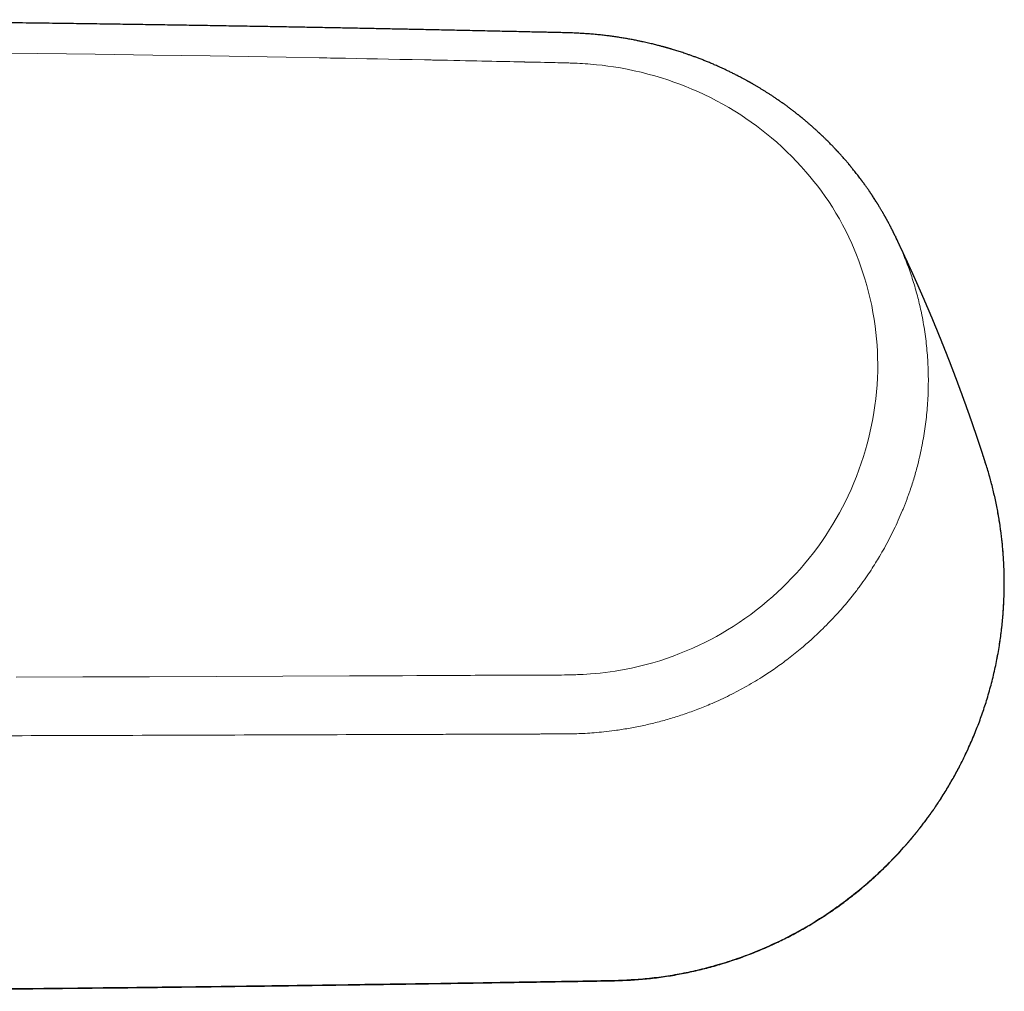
# Model space of a CAD drawing. Header units: millimetres. Extents: x 8 to 727, y 12 to 427.
# Tile 74 of 91: x 422 to 477, y 351 to 405. Entities that reach past the tile are written whole.
import ezdxf

# ---------------------------------------------------------------- set-up
doc = ezdxf.new("R2010")
doc.units = ezdxf.units.MM

msp = doc.modelspace()

# ---------------------------------------------------------------- linework, layer by layer
at = {"color": 252, "linetype": 'Continuous', "lineweight": 0, "flags": 128}
msp.add_lwpolyline([(419.971, 403.127), (423.084, 403.089), (426.277, 403.046), (429.466, 403.001), (432.652, 402.951), (434.753, 402.917), (436.852, 402.881), (438.698, 402.849), (438.905, 402.845), (439.112, 402.841), (439.32, 402.837), (439.527, 402.834), (439.734, 402.83), (439.941, 402.826), (440.148, 402.822), (440.735, 402.811), (441.33, 402.8), (441.932, 402.789), (442.541, 402.777), (443.158, 402.765), (443.844, 402.751), (444.539, 402.737), (444.627, 402.736), (444.715, 402.734), (444.804, 402.732), (444.892, 402.73), (444.981, 402.728), (445.081, 402.726), (445.196, 402.724), (445.507, 402.718), (445.811, 402.711), (446.153, 402.704), (446.487, 402.697), (446.81, 402.69), (447.124, 402.684), (447.428, 402.677), (447.717, 402.671), (447.997, 402.665), (448.267, 402.659), (448.528, 402.653), (448.78, 402.648), (449.023, 402.642), (449.256, 402.637), (449.48, 402.632), (449.669, 402.628), (449.851, 402.624), (450.005, 402.621), (450.025, 402.62), (450.045, 402.62), (450.064, 402.619), (450.084, 402.619), (450.103, 402.618), (450.123, 402.618), (450.544, 402.609), (450.971, 402.6), (451.182, 402.595), (451.203, 402.595), (451.224, 402.594), (451.245, 402.594), (451.266, 402.594), (451.287, 402.593), (451.308, 402.593), (451.329, 402.592), (451.357, 402.592), (451.503, 402.589), (451.644, 402.586), (451.778, 402.583), (451.923, 402.579), (452.061, 402.576), (452.19, 402.573), (452.312, 402.569), (452.426, 402.566), (452.532, 402.563), (452.61, 402.561), (452.683, 402.559), (452.755, 402.556), (452.835, 402.553), (452.915, 402.55), (452.994, 402.547), (453.146, 402.539), (453.295, 402.531), (453.442, 402.522), (453.587, 402.511), (453.729, 402.5), (453.889, 402.486), (454.062, 402.469), (454.377, 402.435), (454.691, 402.395), (455.005, 402.35), (455.391, 402.286), (455.776, 402.214), (456.159, 402.135), (456.541, 402.046), (456.922, 401.95), (457.301, 401.845), (457.677, 401.733), (458.019, 401.623), (458.358, 401.507), (458.694, 401.384), (459.027, 401.255), (459.357, 401.119), (459.684, 400.977), (460.034, 400.816), (460.382, 400.646), (460.726, 400.469), (461.066, 400.284), (461.403, 400.09), (461.737, 399.888), (462.064, 399.681), (462.359, 399.485), (462.649, 399.283), (462.935, 399.075), (463.218, 398.862), (463.496, 398.642), (463.77, 398.417), (464.062, 398.166), (464.348, 397.909), (464.627, 397.647), (464.9, 397.379), (465.167, 397.104), (465.427, 396.824), (465.682, 396.538), (465.908, 396.272), (466.128, 396.001), (466.342, 395.727), (466.549, 395.449), (466.75, 395.167), (466.944, 394.882), (467.148, 394.566), (467.345, 394.245), (467.535, 393.918), (467.717, 393.587), (467.893, 393.25), (468.06, 392.908), (468.22, 392.562), (468.359, 392.243), (468.491, 391.92), (468.616, 391.595), (468.735, 391.266), (468.847, 390.935), (468.952, 390.6), (469.059, 390.231), (469.158, 389.861), (469.247, 389.489), (469.328, 389.115), (469.401, 388.739), (469.465, 388.361), (469.52, 387.979), (469.563, 387.628), (469.599, 387.277), (469.626, 386.926), (469.646, 386.575), (469.659, 386.223), (469.664, 385.872), (469.661, 385.488), (469.648, 385.104), (469.627, 384.72), (469.597, 384.336), (469.557, 383.952), (469.509, 383.568), (469.452, 383.186), (469.392, 382.837), (469.325, 382.49), (469.251, 382.144), (469.169, 381.799), (469.08, 381.455), (468.984, 381.113), (468.872, 380.741), (468.751, 380.373), (468.622, 380.007), (468.484, 379.644), (468.339, 379.285), (468.185, 378.928), (468.023, 378.573), (467.868, 378.251), (467.706, 377.932), (467.538, 377.617), (467.363, 377.306), (467.182, 376.999), (466.995, 376.695), (466.783, 376.368), (466.564, 376.046), (466.337, 375.729), (466.103, 375.416), (465.861, 375.108), (465.612, 374.805), (465.356, 374.508), (465.117, 374.241), (464.872, 373.98), (464.621, 373.723), (464.365, 373.472), (464.104, 373.225), (463.838, 372.984), (463.541, 372.726), (463.239, 372.476), (462.931, 372.233), (462.619, 371.997), (462.301, 371.768), (461.978, 371.546), (461.649, 371.33), (461.342, 371.139), (461.033, 370.955), (460.72, 370.777), (460.403, 370.607), (460.084, 370.443), (459.761, 370.287), (459.402, 370.123), (459.042, 369.967), (458.679, 369.82), (458.313, 369.681), (457.945, 369.551), (457.574, 369.43), (457.2, 369.317), (456.905, 369.235), (456.608, 369.158), (456.31, 369.086), (456.01, 369.019), (455.709, 368.958), (455.406, 368.902), (455.101, 368.851), (454.822, 368.809), (454.545, 368.773), (454.27, 368.741), (453.997, 368.715), (453.732, 368.693), (453.532, 368.68), (453.323, 368.669), (453.107, 368.659), (453.02, 368.656), (452.931, 368.653), (452.842, 368.65), (452.751, 368.647), (452.67, 368.645), (452.595, 368.643), (452.445, 368.641), (452.289, 368.638), (452.126, 368.636), (451.955, 368.634), (451.799, 368.633), (451.638, 368.633), (451.601, 368.633), (451.564, 368.632), (451.526, 368.632), (451.488, 368.632), (451.45, 368.632), (451.42, 368.632), (451.403, 368.632), (451.357, 368.632), (451.304, 368.632), (451.241, 368.632), (451.17, 368.632), (451.09, 368.632), (451.001, 368.633), (450.904, 368.633), (450.79, 368.633), (450.694, 368.633), (450.603, 368.633), (450.517, 368.633), (450.437, 368.633), (450.341, 368.633), (450.254, 368.633), (450.184, 368.632), (450.168, 368.632), (450.151, 368.632), (450.133, 368.632), (450.115, 368.632), (450.098, 368.632), (449.747, 368.63), (449.442, 368.629), (449.144, 368.628), (448.885, 368.626), (448.632, 368.625), (448.385, 368.624), (448.144, 368.623), (447.864, 368.621), (447.594, 368.62), (447.332, 368.619), (447.078, 368.617), (446.833, 368.616), (446.597, 368.615), (446.354, 368.614), (446.12, 368.612), (445.897, 368.611), (445.683, 368.61), (445.481, 368.609), (445.456, 368.609), (445.43, 368.609), (445.405, 368.609), (445.38, 368.609), (445.345, 368.609), (445.308, 368.608), (444.916, 368.607), (444.114, 368.603), (443.306, 368.599), (442.491, 368.596), (441.67, 368.592), (441.485, 368.591), (441.3, 368.591), (441.114, 368.59), (440.928, 368.589), (440.741, 368.588), (440.554, 368.587), (440.367, 368.587), (436.668, 368.571), (432.971, 368.555), (429.275, 368.54), (425.581, 368.526), (421.889, 368.511)], dxfattribs=at)
at = {"color": 7, "linetype": 'Continuous', "lineweight": 30}
for points, knots in [([(470.64, 392.957), (470.64, 392.957), (470.636, 392.965), (470.63, 392.978), (470.621, 392.996), (470.613, 393.012), (470.605, 393.029), (470.597, 393.045), (470.589, 393.063), (470.58, 393.08), (470.568, 393.104), (470.553, 393.134), (470.534, 393.173), (470.514, 393.213), (470.492, 393.257), (470.468, 393.305), (470.445, 393.35), (470.423, 393.394), (470.403, 393.434), (470.382, 393.474), (470.362, 393.512), (470.339, 393.557), (470.313, 393.605), (470.287, 393.656), (470.263, 393.699), (470.244, 393.736), (470.231, 393.761), (470.222, 393.777), (470.217, 393.785), (470.212, 393.795), (470.205, 393.809), (470.194, 393.828), (470.181, 393.852), (470.162, 393.888), (470.138, 393.93), (470.113, 393.975), (470.091, 394.015), (470.071, 394.051), (470.053, 394.083), (470.036, 394.113), (470.019, 394.143), (470, 394.176), (469.979, 394.214), (469.953, 394.258), (469.925, 394.306), (469.894, 394.36), (469.859, 394.42), (469.822, 394.482), (469.784, 394.545), (469.75, 394.601), (469.72, 394.651), (469.694, 394.692), (469.671, 394.73), (469.652, 394.762), (469.637, 394.786), (469.624, 394.806), (469.612, 394.826), (469.597, 394.849), (469.58, 394.877), (469.547, 394.929), (469.5, 395.003), (469.437, 395.1), (469.387, 395.177), (469.349, 395.235), (469.325, 395.27), (469.305, 395.301), (469.287, 395.327), (469.273, 395.348), (469.26, 395.367), (469.246, 395.388), (469.225, 395.419), (469.197, 395.46), (469.164, 395.508), (469.129, 395.558), (469.096, 395.607), (469.058, 395.66), (469.017, 395.718), (468.97, 395.784), (468.927, 395.844), (468.89, 395.896), (468.859, 395.938), (468.83, 395.977), (468.806, 396.01), (468.787, 396.035), (468.774, 396.053), (468.763, 396.068), (468.749, 396.087), (468.729, 396.113), (468.704, 396.147), (468.658, 396.207), (468.594, 396.291), (468.515, 396.394), (468.438, 396.492), (468.364, 396.585), (468.303, 396.661), (468.254, 396.721), (468.217, 396.766), (468.183, 396.808), (468.153, 396.844), (468.128, 396.873), (468.107, 396.899), (468.082, 396.929), (468.053, 396.964), (468.019, 397.004), (467.982, 397.047), (467.944, 397.092), (467.906, 397.136), (467.868, 397.18), (467.785, 397.275), (467.7, 397.371), (467.615, 397.466), (467.577, 397.508), (467.542, 397.547), (467.51, 397.581), (467.48, 397.614), (467.453, 397.643), (467.432, 397.666), (467.417, 397.682), (467.407, 397.692), (467.399, 397.702), (467.388, 397.713), (467.373, 397.73), (467.352, 397.751), (467.329, 397.776), (467.304, 397.802), (467.267, 397.842), (467.216, 397.896), (467.15, 397.964), (467.08, 398.036), (467.007, 398.111), (466.93, 398.189), (466.86, 398.258), (466.799, 398.318), (466.749, 398.368), (466.699, 398.416), (466.655, 398.459), (466.616, 398.497), (466.583, 398.528), (466.553, 398.557), (466.526, 398.582), (466.503, 398.604), (466.486, 398.62), (466.472, 398.633), (466.459, 398.645), (466.443, 398.66), (466.424, 398.678), (466.398, 398.703), (466.365, 398.733), (466.324, 398.771), (466.277, 398.815), (466.224, 398.863), (466.167, 398.914), (466.11, 398.966), (466.031, 399.036), (465.932, 399.124), (465.814, 399.226), (465.719, 399.307), (465.646, 399.368), (465.597, 399.41), (465.551, 399.448), (465.509, 399.483), (465.473, 399.512), (465.444, 399.536), (465.42, 399.555), (465.402, 399.57), (465.389, 399.581), (465.377, 399.59), (465.361, 399.604), (465.336, 399.624), (465.303, 399.651), (465.265, 399.681), (465.222, 399.715), (465.177, 399.751), (465.126, 399.791), (465.069, 399.835), (465.007, 399.883), (464.94, 399.935), (464.868, 399.989), (464.767, 400.066), (464.639, 400.16), (464.487, 400.271), (464.332, 400.381), (464.175, 400.491), (464.017, 400.599), (463.863, 400.702), (463.715, 400.799), (463.573, 400.891), (463.436, 400.978), (463.303, 401.061), (463.172, 401.141), (463.041, 401.22), (462.91, 401.297), (462.808, 401.357), (462.736, 401.398), (462.698, 401.42), (462.664, 401.439), (462.636, 401.456), (462.612, 401.469), (462.593, 401.48), (462.573, 401.491), (462.55, 401.504), (462.52, 401.521), (462.486, 401.54), (462.443, 401.564), (462.391, 401.592), (462.33, 401.626), (462.26, 401.664), (462.183, 401.705), (462.098, 401.75), (462.011, 401.796), (461.921, 401.843), (461.829, 401.89), (461.733, 401.939), (461.635, 401.989), (461.536, 402.037), (461.438, 402.085), (461.315, 402.145), (461.168, 402.214), (460.996, 402.294), (460.808, 402.379), (460.605, 402.468), (460.388, 402.56), (460.177, 402.648), (459.972, 402.73), (459.775, 402.806), (459.585, 402.878), (459.402, 402.945), (459.222, 403.009), (459.016, 403.08), (458.786, 403.157), (458.531, 403.238), (458.342, 403.296), (458.217, 403.333), (458.155, 403.351), (458.097, 403.368), (458.045, 403.383), (458.005, 403.395), (457.974, 403.404), (457.951, 403.41), (457.934, 403.415), (457.92, 403.419), (457.9, 403.425), (457.867, 403.434), (457.82, 403.447), (457.766, 403.462), (457.705, 403.478), (457.637, 403.496), (457.555, 403.518), (457.46, 403.543), (457.349, 403.571), (457.228, 403.601), (457.097, 403.633), (456.956, 403.666), (456.806, 403.701), (456.646, 403.736), (456.476, 403.772), (456.276, 403.813), (456.05, 403.857), (455.799, 403.903), (455.545, 403.946), (455.288, 403.987), (455.029, 404.025), (454.767, 404.061), (454.494, 404.094), (454.208, 404.125), (453.911, 404.154), (453.611, 404.178), (453.311, 404.198), (452.987, 404.216), (452.64, 404.23), (452.274, 404.241), (451.913, 404.25), (451.555, 404.258), (451.16, 404.266), (450.725, 404.276), (450.247, 404.286), (449.75, 404.297), (449.234, 404.309), (448.698, 404.321), (448.154, 404.333), (447.603, 404.346), (447.073, 404.357), (446.565, 404.368), (446.081, 404.379), (445.59, 404.389), (445.095, 404.399), (444.594, 404.41), (444.123, 404.419), (443.68, 404.428), (443.265, 404.437), (442.84, 404.445), (442.407, 404.454), (441.964, 404.463), (441.513, 404.472), (441.053, 404.481), (440.583, 404.49), (440.105, 404.499), (439.618, 404.508), (439.121, 404.517), (438.626, 404.526), (438.131, 404.536), (437.639, 404.545), (437.138, 404.554), (436.629, 404.563), (436.102, 404.572), (435.556, 404.582), (434.99, 404.591), (434.415, 404.601), (433.831, 404.611), (433.238, 404.621), (432.648, 404.631), (432.061, 404.64), (431.478, 404.65), (430.886, 404.659), (430.286, 404.668), (429.679, 404.678), (429.063, 404.687), (428.439, 404.696), (427.808, 404.706), (427.168, 404.715), (426.524, 404.724), (425.877, 404.733), (425.225, 404.742), (424.566, 404.751), (423.881, 404.761), (423.169, 404.77), (422.431, 404.779), (421.684, 404.789), (420.928, 404.798), (420.163, 404.807), (419.404, 404.816), (418.652, 404.825), (417.905, 404.833), (417.151, 404.842), (416.389, 404.85), (415.619, 404.858), (414.841, 404.866), (414.055, 404.874), (413.261, 404.881), (412.459, 404.889), (411.654, 404.896), (410.845, 404.903), (410.034, 404.91), (409.215, 404.917), (408.384, 404.924), (407.539, 404.93), (406.682, 404.936), (405.816, 404.942), (404.943, 404.948), (404.067, 404.954), (403.258, 404.959), (402.743, 404.962), (402.519, 404.963)], [0, 0, 0, 0, 0.0000467, 0.000456, 0.0007845, 0.0010372, 0.0012874, 0.0015351, 0.0017975, 0.0020747, 0.0023564, 0.002906, 0.003451, 0.0041143, 0.0047729, 0.0054984, 0.0063057, 0.0068869, 0.0075316, 0.0081729, 0.0087763, 0.009342, 0.0102583, 0.0110545, 0.0117352, 0.0123067, 0.0127693, 0.0129238, 0.0130609, 0.0131915, 0.0133985, 0.013699, 0.014093, 0.0145674, 0.0153937, 0.016121, 0.0167494, 0.017313, 0.0178139, 0.0183012, 0.018775, 0.0192357, 0.0199003, 0.0205954, 0.0213744, 0.0222573, 0.0232442, 0.0242818, 0.0253111, 0.0263322, 0.0270461, 0.0277531, 0.0283835, 0.0289066, 0.0293225, 0.0295875, 0.0299041, 0.0302939, 0.0307571, 0.0312935, 0.0328749, 0.0344885, 0.0361339, 0.0367882, 0.0373925, 0.0379157, 0.0383575, 0.0387181, 0.0389974, 0.0393112, 0.0398123, 0.0405696, 0.0414294, 0.0422768, 0.043112, 0.0439349, 0.0450158, 0.0461579, 0.0473637, 0.0481042, 0.0488669, 0.0495855, 0.0501607, 0.0505913, 0.0508773, 0.051091, 0.0514135, 0.0518772, 0.0524699, 0.0531916, 0.0550988, 0.0569311, 0.0586852, 0.060361, 0.0619605, 0.0628078, 0.063632, 0.0644228, 0.0651224, 0.0656018, 0.0660381, 0.06657, 0.0672254, 0.0679741, 0.0688017, 0.0696273, 0.0704479, 0.0712634, 0.0720739, 0.0758261, 0.0766631, 0.0774809, 0.0782236, 0.0788849, 0.0794649, 0.0800755, 0.0805591, 0.0808117, 0.0810075, 0.08115, 0.0813533, 0.0816724, 0.0820985, 0.0825976, 0.0831081, 0.0836291, 0.084912, 0.0862545, 0.087659, 0.0891342, 0.0906808, 0.0922985, 0.0932849, 0.0942959, 0.0952933, 0.0962066, 0.0969143, 0.0975604, 0.0981451, 0.0986683, 0.0991188, 0.0994593, 0.0996796, 0.0999125, 0.1002168, 0.1005924, 0.1010392, 0.1017124, 0.1025014, 0.1034058, 0.1044257, 0.1055293, 0.1066185, 0.1076865, 0.1099933, 0.1121955, 0.1142935, 0.1152466, 0.1161682, 0.1170126, 0.117773, 0.1184494, 0.118949, 0.1193864, 0.1197161, 0.1199257, 0.1201109, 0.1203478, 0.1208248, 0.1214295, 0.1221619, 0.1228871, 0.123705, 0.1246158, 0.1256194, 0.1267159, 0.1279054, 0.1291879, 0.1305144, 0.1332317, 0.1358648, 0.138414, 0.1412091, 0.1438963, 0.1464753, 0.1489456, 0.1513064, 0.1535873, 0.1557292, 0.157865, 0.1599945, 0.1621175, 0.1642311, 0.164936, 0.1655578, 0.1660967, 0.1665525, 0.1669253, 0.1672151, 0.1674747, 0.1678797, 0.1683444, 0.1688903, 0.1695205, 0.1703805, 0.1713599, 0.1724586, 0.1736763, 0.1750131, 0.1764686, 0.1778106, 0.1792394, 0.180755, 0.1823021, 0.1838304, 0.18534, 0.1868307, 0.1895147, 0.192135, 0.1946923, 0.1980792, 0.2013519, 0.2045118, 0.2075601, 0.210498, 0.2132768, 0.2159628, 0.2185923, 0.2211678, 0.2249734, 0.228657, 0.2322191, 0.2331391, 0.2340505, 0.2349066, 0.2356422, 0.236257, 0.2366551, 0.2369786, 0.2372274, 0.2374016, 0.2375488, 0.2381178, 0.2387904, 0.2395638, 0.2404381, 0.2414132, 0.2424893, 0.2439139, 0.2454841, 0.2471999, 0.2490614, 0.2510685, 0.2531816, 0.2554352, 0.2578292, 0.2603633, 0.2638294, 0.2673442, 0.2708885, 0.2744615, 0.2780623, 0.281691, 0.2853497, 0.2894122, 0.2935183, 0.2976611, 0.3018069, 0.3059168, 0.3110615, 0.316103, 0.3210522, 0.3259554, 0.3308652, 0.3373532, 0.3439241, 0.3505935, 0.3578513, 0.365222, 0.3727023, 0.3802894, 0.3879807, 0.3945726, 0.4012383, 0.4079779, 0.4147916, 0.4216797, 0.428647, 0.4342358, 0.4399481, 0.445784, 0.4517435, 0.4578267, 0.4640335, 0.4703639, 0.4768179, 0.4833955, 0.4900967, 0.4969214, 0.5038698, 0.5105342, 0.5173085, 0.5241927, 0.5311868, 0.5382908, 0.5459453, 0.5537235, 0.5616253, 0.5696507, 0.5777997, 0.5860723, 0.5939854, 0.6020083, 0.6101411, 0.6183837, 0.6267363, 0.6351986, 0.6437709, 0.652453, 0.6612449, 0.6701467, 0.6789965, 0.6879522, 0.6970139, 0.7061815, 0.7162006, 0.7263432, 0.7366095, 0.7469993, 0.7575127, 0.7681497, 0.7782921, 0.7885445, 0.7989067, 0.8093787, 0.8199607, 0.8306526, 0.8414544, 0.8523661, 0.8633876, 0.8745191, 0.8855587, 0.8967042, 0.9079557, 0.9193131, 0.9309857, 0.9427682, 0.9546604, 0.9666623, 0.978774, 0.9907763, 1, 1, 1, 1]), ([(470.64, 392.957), (470.641, 392.955), (470.647, 392.943), (470.653, 392.93), (470.657, 392.919)], [0, 0, 0, 0, 0.139256, 1, 1, 1, 1]), ([(475.636, 380.412), (475.635, 380.416), (475.631, 380.428), (475.625, 380.448), (475.618, 380.47), (475.611, 380.491), (475.605, 380.509), (475.599, 380.526), (475.595, 380.541), (475.591, 380.553), (475.587, 380.564), (475.583, 380.577), (475.579, 380.59), (475.574, 380.606), (475.568, 380.622), (475.563, 380.64), (475.557, 380.658), (475.551, 380.676), (475.545, 380.693), (475.539, 380.712), (475.533, 380.732), (475.526, 380.752), (475.52, 380.771), (475.515, 380.788), (475.509, 380.805), (475.505, 380.819), (475.5, 380.832), (475.496, 380.844), (475.492, 380.859), (475.486, 380.875), (475.48, 380.894), (475.474, 380.912), (475.469, 380.929), (475.464, 380.943), (475.46, 380.956), (475.456, 380.968), (475.453, 380.978), (475.449, 380.989), (475.445, 381.003), (475.439, 381.021), (475.432, 381.041), (475.425, 381.063), (475.418, 381.085), (475.411, 381.106), (475.405, 381.122), (475.401, 381.136), (475.397, 381.148), (475.393, 381.159), (475.389, 381.172), (475.384, 381.186), (475.379, 381.201), (475.374, 381.217), (475.369, 381.232), (475.363, 381.251), (475.356, 381.273), (475.348, 381.296), (475.341, 381.318), (475.334, 381.337), (475.329, 381.354), (475.324, 381.369), (475.318, 381.386), (475.312, 381.405), (475.305, 381.424), (475.299, 381.443), (475.293, 381.461), (475.288, 381.477), (475.283, 381.492), (475.278, 381.505), (475.274, 381.517), (475.27, 381.53), (475.265, 381.545), (475.26, 381.561), (475.253, 381.581), (475.246, 381.603), (475.238, 381.627), (475.229, 381.652), (475.221, 381.677), (475.212, 381.703), (475.204, 381.726), (475.197, 381.747), (475.192, 381.763), (475.188, 381.775), (475.185, 381.785), (475.181, 381.795), (475.177, 381.808), (475.172, 381.822), (475.167, 381.838), (475.16, 381.857), (475.154, 381.877), (475.147, 381.897), (475.141, 381.915), (475.136, 381.929), (475.132, 381.942), (475.128, 381.954), (475.123, 381.967), (475.118, 381.982), (475.112, 382), (475.106, 382.018), (475.1, 382.035), (475.094, 382.051), (475.089, 382.066), (475.085, 382.079), (475.08, 382.093), (475.075, 382.108), (475.069, 382.127), (475.062, 382.146), (475.055, 382.167), (475.047, 382.19), (475.039, 382.213), (475.031, 382.237), (475.024, 382.259), (475.017, 382.278), (475.012, 382.293), (475.007, 382.308), (475.001, 382.323), (474.996, 382.34), (474.99, 382.356), (474.984, 382.373), (474.978, 382.391), (474.972, 382.408), (474.967, 382.424), (474.962, 382.438), (474.958, 382.45), (474.954, 382.461), (474.95, 382.471), (474.946, 382.483), (474.942, 382.496), (474.937, 382.511), (474.931, 382.527), (474.925, 382.546), (474.918, 382.566), (474.911, 382.585), (474.906, 382.601), (474.901, 382.615), (474.897, 382.627), (474.892, 382.639), (474.888, 382.653), (474.882, 382.668), (474.877, 382.684), (474.87, 382.703), (474.863, 382.723), (474.856, 382.743), (474.849, 382.762), (474.843, 382.781), (474.836, 382.8), (474.83, 382.82), (474.823, 382.838), (474.818, 382.854), (474.813, 382.868), (474.808, 382.88), (474.804, 382.894), (474.798, 382.908), (474.792, 382.926), (474.786, 382.945), (474.779, 382.964), (474.772, 382.983), (474.766, 383.002), (474.759, 383.02), (474.753, 383.037), (474.747, 383.054), (474.741, 383.071), (474.735, 383.088), (474.729, 383.106), (474.723, 383.124), (474.715, 383.144), (474.709, 383.164), (474.702, 383.182), (474.696, 383.198), (474.691, 383.213), (474.686, 383.227), (474.682, 383.239), (474.678, 383.25), (474.674, 383.261), (474.669, 383.274), (474.664, 383.288), (474.659, 383.304), (474.653, 383.322), (474.646, 383.339), (474.64, 383.356), (474.635, 383.371), (474.63, 383.385), (474.626, 383.397), (474.622, 383.408), (474.618, 383.418), (474.614, 383.429), (474.61, 383.443), (474.604, 383.457), (474.598, 383.474), (474.593, 383.49), (474.587, 383.506), (474.582, 383.521), (474.577, 383.534), (474.573, 383.545), (474.57, 383.554), (474.567, 383.562), (474.563, 383.572), (474.559, 383.583), (474.555, 383.596), (474.55, 383.61), (474.544, 383.625), (474.538, 383.642), (474.532, 383.66), (474.524, 383.681), (474.516, 383.705), (474.507, 383.728), (474.5, 383.749), (474.493, 383.767), (474.487, 383.783), (474.482, 383.798), (474.477, 383.811), (474.472, 383.825), (474.466, 383.841), (474.459, 383.861), (474.451, 383.885), (474.441, 383.91), (474.432, 383.935), (474.424, 383.957), (474.417, 383.978), (474.409, 383.998), (474.402, 384.019), (474.395, 384.037), (474.389, 384.055), (474.383, 384.071), (474.377, 384.088), (474.37, 384.106), (474.363, 384.126), (474.356, 384.146), (474.348, 384.165), (474.342, 384.184), (474.336, 384.2), (474.33, 384.215), (474.325, 384.228), (474.321, 384.24), (474.317, 384.252), (474.312, 384.265), (474.307, 384.278), (474.301, 384.295), (474.293, 384.315), (474.285, 384.34), (474.275, 384.364), (474.267, 384.387), (474.26, 384.406), (474.255, 384.421), (474.25, 384.435), (474.245, 384.447), (474.24, 384.461), (474.234, 384.477), (474.228, 384.494), (474.221, 384.512), (474.214, 384.53), (474.207, 384.549), (474.201, 384.567), (474.194, 384.585), (474.188, 384.601), (474.181, 384.619), (474.175, 384.637), (474.168, 384.655), (474.161, 384.673), (474.155, 384.689), (474.15, 384.704), (474.144, 384.718), (474.139, 384.732), (474.133, 384.748), (474.127, 384.765), (474.12, 384.783), (474.114, 384.801), (474.108, 384.817), (474.102, 384.832), (474.097, 384.845), (474.093, 384.857), (474.089, 384.868), (474.084, 384.88), (474.079, 384.893), (474.074, 384.908), (474.067, 384.925), (474.061, 384.942), (474.054, 384.959), (474.048, 384.975), (474.043, 384.99), (474.038, 385.003), (474.034, 385.014), (474.03, 385.025), (474.026, 385.035), (474.021, 385.048), (474.016, 385.061), (474.01, 385.077), (474.004, 385.093), (473.998, 385.109), (473.992, 385.125), (473.986, 385.14), (473.981, 385.155), (473.976, 385.168), (473.971, 385.179), (473.966, 385.193), (473.96, 385.209), (473.953, 385.227), (473.946, 385.246), (473.939, 385.266), (473.93, 385.288), (473.922, 385.311), (473.913, 385.334), (473.905, 385.355), (473.899, 385.372), (473.893, 385.387), (473.887, 385.403), (473.88, 385.42), (473.873, 385.438), (473.867, 385.456), (473.859, 385.475), (473.85, 385.498), (473.841, 385.523), (473.83, 385.551), (473.821, 385.575), (473.812, 385.598), (473.803, 385.621), (473.795, 385.643), (473.786, 385.667), (473.776, 385.692), (473.767, 385.715), (473.76, 385.735), (473.754, 385.75), (473.748, 385.764), (473.744, 385.776), (473.739, 385.787), (473.735, 385.799), (473.73, 385.811), (473.725, 385.824), (473.72, 385.837), (473.714, 385.853), (473.708, 385.869), (473.702, 385.884), (473.696, 385.9), (473.69, 385.916), (473.684, 385.93), (473.679, 385.943), (473.674, 385.956), (473.669, 385.97), (473.663, 385.985), (473.657, 386), (473.651, 386.016), (473.645, 386.032), (473.639, 386.047), (473.633, 386.061), (473.628, 386.074), (473.624, 386.086), (473.619, 386.097), (473.615, 386.107), (473.611, 386.118), (473.606, 386.13), (473.601, 386.145), (473.594, 386.161), (473.587, 386.18), (473.58, 386.197), (473.574, 386.214), (473.568, 386.229), (473.562, 386.244), (473.557, 386.258), (473.551, 386.271), (473.546, 386.285), (473.54, 386.299), (473.534, 386.315), (473.527, 386.333), (473.52, 386.352), (473.511, 386.373), (473.502, 386.396), (473.493, 386.42), (473.484, 386.443), (473.476, 386.464), (473.469, 386.481), (473.464, 386.494), (473.459, 386.506), (473.454, 386.517), (473.45, 386.529), (473.444, 386.543), (473.438, 386.558), (473.432, 386.575), (473.424, 386.594), (473.416, 386.614), (473.408, 386.634), (473.401, 386.653), (473.394, 386.67), (473.388, 386.685), (473.382, 386.701), (473.376, 386.716), (473.369, 386.732), (473.363, 386.749), (473.356, 386.767), (473.348, 386.786), (473.34, 386.806), (473.332, 386.825), (473.326, 386.842), (473.32, 386.856), (473.315, 386.868), (473.311, 386.878), (473.306, 386.89), (473.301, 386.904), (473.295, 386.919), (473.289, 386.934), (473.282, 386.951), (473.276, 386.967), (473.27, 386.981), (473.265, 386.994), (473.26, 387.006), (473.256, 387.016), (473.251, 387.028), (473.246, 387.04), (473.24, 387.055), (473.234, 387.071), (473.227, 387.088), (473.221, 387.104), (473.214, 387.12), (473.209, 387.134), (473.204, 387.146), (473.199, 387.157), (473.195, 387.167), (473.192, 387.175), (473.189, 387.183), (473.185, 387.192), (473.181, 387.204), (473.174, 387.219), (473.166, 387.239), (473.158, 387.26), (473.148, 387.284), (473.139, 387.307), (473.13, 387.329), (473.121, 387.35), (473.113, 387.37), (473.106, 387.389), (473.099, 387.404), (473.094, 387.416), (473.09, 387.426), (473.086, 387.436), (473.082, 387.447), (473.077, 387.46), (473.071, 387.475), (473.064, 387.491), (473.057, 387.508), (473.05, 387.525), (473.044, 387.54), (473.039, 387.553), (473.034, 387.565), (473.029, 387.576), (473.024, 387.59), (473.018, 387.605), (473.011, 387.622), (473.003, 387.64), (472.995, 387.659), (472.988, 387.678), (472.98, 387.698), (472.971, 387.719), (472.962, 387.742), (472.953, 387.763), (472.945, 387.782), (472.938, 387.798), (472.933, 387.812), (472.927, 387.825), (472.923, 387.836), (472.918, 387.848), (472.913, 387.861), (472.907, 387.875), (472.9, 387.89), (472.894, 387.906), (472.887, 387.923), (472.88, 387.94), (472.873, 387.956), (472.868, 387.969), (472.863, 387.98), (472.859, 387.99), (472.855, 388), (472.85, 388.012), (472.845, 388.024), (472.839, 388.038), (472.833, 388.052), (472.827, 388.069), (472.819, 388.087), (472.811, 388.106), (472.803, 388.125), (472.795, 388.144), (472.787, 388.164), (472.779, 388.184), (472.771, 388.202), (472.765, 388.217), (472.76, 388.229), (472.755, 388.24), (472.751, 388.251), (472.746, 388.264), (472.74, 388.277), (472.734, 388.292), (472.727, 388.307), (472.721, 388.323), (472.714, 388.339), (472.707, 388.355), (472.7, 388.372), (472.694, 388.386), (472.688, 388.4), (472.682, 388.416), (472.674, 388.435), (472.665, 388.457), (472.656, 388.479), (472.646, 388.5), (472.637, 388.522), (472.629, 388.543), (472.62, 388.562), (472.613, 388.58), (472.606, 388.596), (472.599, 388.614), (472.591, 388.632), (472.583, 388.65), (472.576, 388.669), (472.568, 388.687), (472.561, 388.704), (472.554, 388.719), (472.549, 388.732), (472.544, 388.743), (472.539, 388.756), (472.533, 388.77), (472.526, 388.786), (472.517, 388.806), (472.508, 388.827), (472.499, 388.85), (472.489, 388.872), (472.481, 388.892), (472.473, 388.911), (472.464, 388.931), (472.455, 388.952), (472.445, 388.976), (472.436, 388.997), (472.427, 389.018), (472.418, 389.039), (472.41, 389.059), (472.402, 389.077), (472.396, 389.091), (472.39, 389.105), (472.384, 389.118), (472.379, 389.13), (472.374, 389.142), (472.369, 389.154), (472.363, 389.167), (472.357, 389.181), (472.35, 389.198), (472.343, 389.215), (472.335, 389.233), (472.328, 389.249), (472.322, 389.264), (472.316, 389.277), (472.311, 389.288), (472.307, 389.299), (472.302, 389.309), (472.297, 389.321), (472.291, 389.335), (472.284, 389.351), (472.277, 389.367), (472.27, 389.384), (472.263, 389.4), (472.257, 389.415), (472.251, 389.428), (472.246, 389.439), (472.241, 389.45), (472.236, 389.462), (472.23, 389.476), (472.223, 389.492), (472.215, 389.51), (472.208, 389.528), (472.201, 389.544), (472.194, 389.559), (472.189, 389.572), (472.184, 389.583), (472.18, 389.592), (472.176, 389.602), (472.171, 389.612), (472.167, 389.622), (472.162, 389.634), (472.156, 389.646), (472.15, 389.66), (472.144, 389.673), (472.138, 389.688), (472.131, 389.703), (472.124, 389.72), (472.116, 389.738), (472.108, 389.758), (472.099, 389.777), (472.092, 389.793), (472.086, 389.807), (472.08, 389.82), (472.076, 389.831), (472.071, 389.841), (472.066, 389.852), (472.061, 389.864), (472.055, 389.878), (472.048, 389.895), (472.04, 389.912), (472.033, 389.929), (472.026, 389.945), (472.02, 389.958), (472.015, 389.97), (472.009, 389.982), (472.004, 389.995), (471.997, 390.01), (471.99, 390.025), (471.984, 390.04), (471.977, 390.055), (471.97, 390.07), (471.963, 390.087), (471.956, 390.103), (471.949, 390.118), (471.943, 390.133), (471.936, 390.148), (471.929, 390.164), (471.922, 390.18), (471.915, 390.195), (471.91, 390.208), (471.904, 390.22), (471.9, 390.23), (471.895, 390.24), (471.891, 390.25), (471.886, 390.261), (471.881, 390.273), (471.874, 390.287), (471.868, 390.302), (471.861, 390.318), (471.854, 390.334), (471.847, 390.348), (471.841, 390.362), (471.836, 390.374), (471.831, 390.386), (471.825, 390.399), (471.818, 390.415), (471.81, 390.432), (471.802, 390.45), (471.795, 390.467), (471.787, 390.483), (471.779, 390.501), (471.771, 390.518), (471.764, 390.534), (471.758, 390.548), (471.752, 390.563), (471.745, 390.577), (471.739, 390.592), (471.733, 390.605), (471.727, 390.617), (471.722, 390.628), (471.718, 390.638), (471.714, 390.648), (471.709, 390.658), (471.703, 390.67), (471.697, 390.684), (471.69, 390.7), (471.682, 390.717), (471.675, 390.734), (471.668, 390.75), (471.661, 390.764), (471.656, 390.776), (471.651, 390.787), (471.646, 390.798), (471.641, 390.809), (471.635, 390.822), (471.629, 390.836), (471.622, 390.851), (471.614, 390.869), (471.606, 390.887), (471.598, 390.905), (471.59, 390.921), (471.583, 390.936), (471.577, 390.951), (471.57, 390.967), (471.56, 390.988), (471.548, 391.015), (471.533, 391.047), (471.521, 391.075), (471.51, 391.097), (471.502, 391.116), (471.494, 391.134), (471.485, 391.152), (471.477, 391.17), (471.47, 391.186), (471.463, 391.201), (471.456, 391.217), (471.448, 391.234), (471.44, 391.251), (471.432, 391.268), (471.425, 391.285), (471.417, 391.301), (471.411, 391.315), (471.405, 391.327), (471.4, 391.339), (471.394, 391.352), (471.386, 391.369), (471.378, 391.387), (471.369, 391.407), (471.359, 391.428), (471.35, 391.449), (471.34, 391.47), (471.331, 391.49), (471.321, 391.51), (471.312, 391.531), (471.302, 391.551), (471.293, 391.572), (471.284, 391.592), (471.274, 391.612), (471.265, 391.632), (471.257, 391.65), (471.249, 391.667), (471.242, 391.681), (471.236, 391.695), (471.23, 391.709), (471.223, 391.724), (471.215, 391.74), (471.207, 391.757), (471.199, 391.774), (471.192, 391.789), (471.187, 391.801), (471.182, 391.811), (471.178, 391.82), (471.173, 391.83), (471.168, 391.84), (471.163, 391.852), (471.157, 391.864), (471.151, 391.878), (471.144, 391.893), (471.135, 391.912), (471.125, 391.934), (471.113, 391.959), (471.103, 391.981), (471.093, 392.001), (471.084, 392.02), (471.076, 392.039), (471.067, 392.058), (471.058, 392.078), (471.048, 392.098), (471.038, 392.12), (471.028, 392.142), (471.017, 392.164), (471.009, 392.182), (471.002, 392.197), (470.996, 392.208), (470.991, 392.219), (470.985, 392.232), (470.979, 392.246), (470.971, 392.261), (470.963, 392.279), (470.955, 392.296), (470.947, 392.313), (470.94, 392.328), (470.934, 392.341), (470.928, 392.352), (470.923, 392.364), (470.917, 392.376), (470.911, 392.389), (470.904, 392.405), (470.896, 392.421), (470.888, 392.438), (470.88, 392.454), (470.873, 392.469), (470.867, 392.483), (470.861, 392.495), (470.856, 392.506), (470.85, 392.518), (470.843, 392.532), (470.836, 392.547), (470.827, 392.566), (470.817, 392.586), (470.807, 392.607), (470.798, 392.627), (470.79, 392.645), (470.782, 392.661), (470.774, 392.678), (470.765, 392.696), (470.756, 392.716), (470.748, 392.731), (470.742, 392.744), (470.737, 392.754), (470.732, 392.766), (470.726, 392.778), (470.719, 392.792), (470.712, 392.806), (470.705, 392.822), (470.697, 392.838), (470.689, 392.854), (470.682, 392.869), (470.676, 392.882), (470.67, 392.894), (470.665, 392.906), (470.66, 392.915), (470.658, 392.919)], [0, 0, 0, 0, 0.000926, 0.002711, 0.004568, 0.006077, 0.007575, 0.008916, 0.010092, 0.010959, 0.011779, 0.012719, 0.013788, 0.014985, 0.01631, 0.017677, 0.019133, 0.020538, 0.021872, 0.023134, 0.024881, 0.02647, 0.027907, 0.029255, 0.030531, 0.031737, 0.032569, 0.033529, 0.034651, 0.035935, 0.03738, 0.038983, 0.040214, 0.041331, 0.042334, 0.043225, 0.044002, 0.044693, 0.045879, 0.047261, 0.048839, 0.050612, 0.052402, 0.053996, 0.055395, 0.056355, 0.057199, 0.058072, 0.059054, 0.060145, 0.061322, 0.062589, 0.063829, 0.065015, 0.067001, 0.06882, 0.070531, 0.072166, 0.073304, 0.074442, 0.075737, 0.077205, 0.078846, 0.080257, 0.081656, 0.08293, 0.08408, 0.085105, 0.086018, 0.087006, 0.088133, 0.089399, 0.090804, 0.092769, 0.094635, 0.096385, 0.098587, 0.100575, 0.102363, 0.103979, 0.105422, 0.106157, 0.106862, 0.107685, 0.10865, 0.109759, 0.11101, 0.112403, 0.114162, 0.115734, 0.117117, 0.118313, 0.119133, 0.120038, 0.121087, 0.122281, 0.123649, 0.125125, 0.126505, 0.127762, 0.128897, 0.129909, 0.130799, 0.132143, 0.133586, 0.135128, 0.13677, 0.138504, 0.140329, 0.142245, 0.144126, 0.145481, 0.146677, 0.14774, 0.148931, 0.150317, 0.151543, 0.15289, 0.154332, 0.155679, 0.156895, 0.157979, 0.158932, 0.159752, 0.160539, 0.161455, 0.162484, 0.16364, 0.164922, 0.166326, 0.168052, 0.169545, 0.170808, 0.171839, 0.172732, 0.17369, 0.174718, 0.17593, 0.177228, 0.178645, 0.180233, 0.181993, 0.183351, 0.184797, 0.18633, 0.187902, 0.189334, 0.190588, 0.191692, 0.192645, 0.193549, 0.194764, 0.196132, 0.197651, 0.199251, 0.200743, 0.202119, 0.203615, 0.204953, 0.206262, 0.207584, 0.208921, 0.210254, 0.211693, 0.213267, 0.214975, 0.216298, 0.217592, 0.218768, 0.219825, 0.220764, 0.221582, 0.222465, 0.223463, 0.224578, 0.225836, 0.227214, 0.228655, 0.229986, 0.231196, 0.232285, 0.233252, 0.234, 0.234769, 0.235669, 0.236702, 0.237866, 0.239161, 0.240529, 0.241776, 0.24294, 0.243957, 0.244827, 0.24555, 0.246152, 0.246762, 0.247746, 0.248792, 0.249901, 0.251073, 0.252346, 0.253795, 0.255446, 0.257297, 0.259349, 0.260829, 0.262267, 0.263566, 0.264724, 0.265743, 0.266621, 0.267994, 0.269587, 0.271399, 0.273556, 0.275525, 0.277295, 0.278881, 0.280449, 0.28205, 0.283683, 0.284852, 0.286112, 0.287462, 0.288903, 0.290434, 0.292056, 0.293645, 0.295097, 0.296411, 0.297588, 0.298627, 0.299535, 0.300449, 0.301427, 0.302468, 0.303574, 0.305425, 0.307338, 0.3093, 0.311293, 0.312627, 0.313828, 0.314895, 0.315832, 0.31686, 0.318107, 0.319574, 0.32088, 0.322321, 0.323865, 0.325346, 0.326742, 0.328052, 0.329278, 0.330852, 0.332281, 0.333652, 0.334972, 0.336241, 0.337226, 0.338321, 0.339544, 0.340893, 0.342368, 0.343791, 0.345109, 0.346287, 0.347326, 0.348225, 0.349051, 0.349987, 0.351041, 0.352211, 0.353525, 0.354956, 0.35635, 0.357623, 0.358774, 0.359804, 0.360713, 0.361444, 0.362282, 0.363246, 0.364337, 0.365554, 0.36689, 0.368181, 0.369361, 0.370689, 0.371841, 0.372818, 0.373696, 0.374648, 0.375977, 0.37744, 0.37902, 0.380599, 0.382152, 0.384146, 0.386049, 0.387778, 0.38896, 0.390071, 0.39134, 0.392817, 0.394122, 0.395556, 0.397116, 0.398672, 0.401053, 0.403203, 0.405123, 0.40693, 0.408723, 0.410468, 0.412282, 0.414283, 0.41647, 0.417774, 0.41898, 0.420074, 0.421054, 0.42192, 0.422776, 0.423752, 0.424754, 0.425858, 0.427064, 0.428372, 0.429661, 0.430837, 0.432173, 0.433327, 0.4343, 0.435232, 0.436343, 0.437635, 0.438778, 0.440032, 0.441356, 0.442593, 0.443728, 0.44476, 0.445691, 0.446519, 0.447283, 0.448141, 0.449112, 0.450196, 0.451618, 0.453121, 0.454522, 0.455813, 0.457084, 0.458226, 0.459288, 0.460357, 0.461438, 0.462529, 0.463832, 0.465232, 0.466769, 0.468441, 0.47025, 0.472195, 0.474146, 0.475882, 0.477094, 0.478172, 0.479115, 0.479946, 0.480887, 0.481976, 0.483212, 0.484592, 0.485981, 0.487706, 0.489327, 0.490842, 0.492136, 0.493399, 0.49463, 0.49583, 0.497055, 0.498425, 0.499842, 0.501389, 0.50305, 0.504593, 0.505945, 0.507106, 0.507896, 0.508745, 0.509703, 0.510769, 0.511944, 0.513227, 0.514593, 0.515868, 0.517025, 0.518062, 0.518981, 0.51978, 0.520649, 0.521668, 0.522852, 0.524202, 0.525478, 0.52684, 0.528104, 0.529239, 0.530246, 0.531125, 0.531835, 0.532458, 0.533111, 0.533807, 0.534546, 0.535973, 0.537538, 0.539257, 0.54115, 0.543216, 0.544795, 0.546462, 0.548152, 0.549653, 0.550951, 0.551827, 0.552583, 0.553367, 0.554248, 0.555225, 0.55643, 0.557755, 0.559186, 0.560535, 0.561741, 0.562804, 0.563726, 0.564505, 0.565633, 0.566873, 0.56823, 0.569702, 0.571323, 0.572746, 0.574302, 0.57599, 0.577811, 0.579759, 0.581169, 0.582441, 0.583573, 0.584567, 0.585437, 0.586378, 0.587385, 0.588508, 0.589747, 0.591095, 0.592388, 0.593852, 0.59511, 0.59616, 0.597006, 0.597794, 0.598618, 0.599479, 0.600528, 0.601626, 0.602775, 0.604059, 0.605527, 0.607179, 0.608607, 0.610148, 0.611802, 0.61343, 0.614878, 0.616146, 0.617088, 0.61791, 0.618782, 0.619763, 0.620853, 0.622029, 0.62331, 0.624577, 0.625748, 0.627255, 0.628566, 0.629683, 0.630764, 0.631933, 0.633553, 0.635314, 0.637107, 0.638875, 0.640617, 0.642316, 0.643926, 0.645281, 0.646564, 0.647931, 0.649506, 0.650889, 0.6524, 0.653964, 0.65535, 0.656545, 0.657548, 0.658409, 0.659379, 0.660549, 0.661876, 0.663361, 0.665236, 0.667117, 0.668872, 0.670499, 0.672, 0.673374, 0.675345, 0.677247, 0.679091, 0.680534, 0.682212, 0.684126, 0.685365, 0.686585, 0.687696, 0.688697, 0.689746, 0.690643, 0.691562, 0.692613, 0.693797, 0.695113, 0.696561, 0.698043, 0.699383, 0.700578, 0.701628, 0.702532, 0.703288, 0.704146, 0.705134, 0.70625, 0.707496, 0.708889, 0.7103, 0.711591, 0.71276, 0.713809, 0.714738, 0.71557, 0.716507, 0.717652, 0.718962, 0.720439, 0.721938, 0.72328, 0.724465, 0.725494, 0.726366, 0.727122, 0.727891, 0.728681, 0.729494, 0.730481, 0.731498, 0.732548, 0.733717, 0.734839, 0.73608, 0.73744, 0.73892, 0.740518, 0.742216, 0.743468, 0.744606, 0.74563, 0.746539, 0.747334, 0.748092, 0.749127, 0.750302, 0.751616, 0.753069, 0.754505, 0.755768, 0.756885, 0.757854, 0.758677, 0.759819, 0.761002, 0.76226, 0.763594, 0.764695, 0.765882, 0.767229, 0.768737, 0.76983, 0.770996, 0.772232, 0.77354, 0.774884, 0.776127, 0.777193, 0.778156, 0.779017, 0.779775, 0.780521, 0.781422, 0.782435, 0.78356, 0.784798, 0.786124, 0.78736, 0.788653, 0.789771, 0.790713, 0.791479, 0.792658, 0.793962, 0.795398, 0.796968, 0.798182, 0.799528, 0.801012, 0.802633, 0.803722, 0.804866, 0.806064, 0.807286, 0.808416, 0.809552, 0.810557, 0.811431, 0.812182, 0.812969, 0.813853, 0.814834, 0.815911, 0.81726, 0.81872, 0.82011, 0.821374, 0.822512, 0.823524, 0.82441, 0.82521, 0.826133, 0.827179, 0.828349, 0.829641, 0.83095, 0.832615, 0.834103, 0.835415, 0.836581, 0.837788, 0.83907, 0.840427, 0.843061, 0.845684, 0.84827, 0.849793, 0.851291, 0.852763, 0.854245, 0.855881, 0.857043, 0.858277, 0.859582, 0.86096, 0.862378, 0.863698, 0.865213, 0.866544, 0.86769, 0.868652, 0.869548, 0.870574, 0.871956, 0.873524, 0.875218, 0.876837, 0.878643, 0.880321, 0.881962, 0.883631, 0.885327, 0.887067, 0.888666, 0.890324, 0.892036, 0.893674, 0.895174, 0.896536, 0.897805, 0.898794, 0.899908, 0.901148, 0.902514, 0.903994, 0.905381, 0.906596, 0.907639, 0.908429, 0.909122, 0.909892, 0.910757, 0.911716, 0.91275, 0.913876, 0.915093, 0.916383, 0.918582, 0.920599, 0.922434, 0.924087, 0.92563, 0.927179, 0.928742, 0.930326, 0.932004, 0.93377, 0.935653, 0.937529, 0.939204, 0.940207, 0.941119, 0.941992, 0.943006, 0.944176, 0.945503, 0.946896, 0.948404, 0.949804, 0.951042, 0.952116, 0.953053, 0.953927, 0.954927, 0.956057, 0.957316, 0.958678, 0.960134, 0.961494, 0.962731, 0.963863, 0.964866, 0.965742, 0.966685, 0.967808, 0.96911, 0.970592, 0.972441, 0.974173, 0.975777, 0.977254, 0.978603, 0.979825, 0.98155, 0.983146, 0.984617, 0.985449, 0.986246, 0.987191, 0.988346, 0.989401, 0.990587, 0.991903, 0.993249, 0.99468, 0.995923, 0.996976, 0.997879, 0.998879, 1, 1, 1, 1]), ([(475.876, 379.601), (475.867, 379.638), (475.798, 379.912), (475.707, 380.179), (475.629, 380.41)], [0, 0, 0, 0, 0.137475, 1, 1, 1, 1]), ([(404.222, 351.102), (404.383, 351.103), (404.703, 351.105), (405.177, 351.107), (405.641, 351.11), (406.096, 351.113), (406.541, 351.116), (406.968, 351.118), (407.378, 351.121), (407.77, 351.124), (408.154, 351.126), (408.529, 351.129), (408.896, 351.131), (409.253, 351.133), (409.602, 351.136), (409.942, 351.138), (410.274, 351.141), (410.595, 351.143), (410.905, 351.145), (411.205, 351.147), (411.497, 351.149), (411.782, 351.151), (412.06, 351.154), (412.331, 351.156), (412.593, 351.158), (412.847, 351.159), (413.09, 351.161), (413.324, 351.163), (413.547, 351.165), (413.762, 351.167), (413.971, 351.168), (414.172, 351.17), (414.371, 351.171), (414.567, 351.173), (414.764, 351.175), (414.961, 351.176), (415.159, 351.178), (415.56, 351.181), (416.168, 351.186), (416.984, 351.193), (417.807, 351.2), (418.638, 351.208), (419.476, 351.215), (420.318, 351.223), (422.639, 351.245), (426.436, 351.284), (431.711, 351.344), (436.985, 351.411), (441.054, 351.468), (443.917, 351.51), (445.574, 351.535), (447.229, 351.561), (448.882, 351.587), (450.538, 351.614), (452.197, 351.64), (453.451, 351.661), (454.297, 351.676), (454.734, 351.684), (455.174, 351.693), (455.615, 351.71), (456.059, 351.733), (456.503, 351.765), (456.948, 351.805), (457.393, 351.855), (457.836, 351.915), (458.277, 351.985), (458.717, 352.064), (459.147, 352.149), (459.568, 352.241), (459.979, 352.34), (460.389, 352.446), (460.799, 352.56), (461.212, 352.684), (461.628, 352.819), (462.049, 352.964), (462.468, 353.119), (462.885, 353.282), (463.301, 353.455), (463.715, 353.638), (464.116, 353.824), (464.503, 354.014), (464.875, 354.205), (465.241, 354.402), (465.6, 354.603), (465.95, 354.809), (466.303, 355.024), (466.657, 355.25), (467.012, 355.486), (467.358, 355.726), (467.694, 355.968), (468.021, 356.213), (468.339, 356.461), (468.609, 356.679), (468.835, 356.867), (469.02, 357.025), (469.208, 357.188), (469.398, 357.357), (469.59, 357.532), (469.783, 357.712), (469.978, 357.898), (470.175, 358.091), (470.379, 358.296), (470.591, 358.514), (470.809, 358.746), (470.98, 358.933), (471.101, 359.069), (471.173, 359.149), (471.24, 359.226), (471.303, 359.298), (471.36, 359.364), (471.411, 359.424), (471.46, 359.482), (471.505, 359.535), (471.546, 359.584), (471.581, 359.626), (471.611, 359.662), (471.64, 359.696), (471.673, 359.737), (471.712, 359.784), (471.758, 359.841), (471.806, 359.9), (471.858, 359.965), (471.912, 360.033), (471.972, 360.108), (472.035, 360.189), (472.103, 360.276), (472.174, 360.369), (472.248, 360.467), (472.327, 360.572), (472.409, 360.684), (472.496, 360.803), (472.587, 360.93), (472.682, 361.063), (472.78, 361.203), (472.881, 361.351), (472.984, 361.504), (473.125, 361.717), (473.299, 361.988), (473.502, 362.318), (473.698, 362.649), (473.887, 362.98), (474.068, 363.312), (474.254, 363.667), (474.443, 364.045), (474.634, 364.447), (474.815, 364.848), (474.987, 365.249), (475.149, 365.648), (475.3, 366.043), (475.442, 366.434), (475.575, 366.825), (475.705, 367.229), (475.83, 367.647), (475.949, 368.08), (476.06, 368.514), (476.161, 368.95), (476.253, 369.388), (476.336, 369.827), (476.409, 370.255), (476.471, 370.673), (476.523, 371.078), (476.569, 371.485), (476.606, 371.892), (476.636, 372.299), (476.656, 372.656), (476.669, 372.965), (476.676, 373.229), (476.681, 373.502), (476.682, 373.785), (476.679, 374.076), (476.672, 374.376), (476.661, 374.676), (476.646, 374.974), (476.627, 375.272), (476.604, 375.576), (476.576, 375.886), (476.542, 376.204), (476.503, 376.529), (476.457, 376.86), (476.406, 377.198), (476.348, 377.543), (476.283, 377.895), (476.21, 378.253), (476.131, 378.61), (476.047, 378.966), (475.963, 379.295), (475.904, 379.507), (475.879, 379.601)], [0, 0, 0, 0, 0.005321, 0.010534, 0.015639, 0.020636, 0.025526, 0.030307, 0.034717, 0.039031, 0.043249, 0.047371, 0.051397, 0.055328, 0.059162, 0.062901, 0.066544, 0.070091, 0.073482, 0.07678, 0.079985, 0.083098, 0.086173, 0.089151, 0.092034, 0.094821, 0.097513, 0.100062, 0.10252, 0.104885, 0.107157, 0.109381, 0.111536, 0.113693, 0.115856, 0.118023, 0.120195, 0.122372, 0.131259, 0.140227, 0.149278, 0.15841, 0.167625, 0.176897, 0.186173, 0.244144, 0.302114, 0.360085, 0.418059, 0.436276, 0.454483, 0.472683, 0.490866, 0.50899, 0.527277, 0.545566, 0.550364, 0.555167, 0.559988, 0.564845, 0.569729, 0.574632, 0.579545, 0.584462, 0.589376, 0.594289, 0.5992, 0.604107, 0.608741, 0.613388, 0.618046, 0.622715, 0.627403, 0.632267, 0.637153, 0.642061, 0.64699, 0.651942, 0.656916, 0.661911, 0.66651, 0.671123, 0.675696, 0.680215, 0.68468, 0.689091, 0.693841, 0.698526, 0.703148, 0.707704, 0.712197, 0.716625, 0.720989, 0.723645, 0.726304, 0.729032, 0.73183, 0.734701, 0.73759, 0.740548, 0.743575, 0.746672, 0.750095, 0.753601, 0.757189, 0.758416, 0.759623, 0.760749, 0.761791, 0.762749, 0.763624, 0.764415, 0.765231, 0.765934, 0.766522, 0.767015, 0.767502, 0.767988, 0.768745, 0.769519, 0.770389, 0.771272, 0.772238, 0.773288, 0.774421, 0.775637, 0.776913, 0.77827, 0.779706, 0.781223, 0.782854, 0.784568, 0.786365, 0.788246, 0.79021, 0.792256, 0.794332, 0.798629, 0.802889, 0.807112, 0.811298, 0.815454, 0.819586, 0.82451, 0.829394, 0.834236, 0.839033, 0.843786, 0.848407, 0.852981, 0.857508, 0.862011, 0.866961, 0.871896, 0.876818, 0.881736, 0.886651, 0.891565, 0.896476, 0.900975, 0.905471, 0.909964, 0.914454, 0.91894, 0.923425, 0.926233, 0.92914, 0.932145, 0.935249, 0.938452, 0.941751, 0.945143, 0.948335, 0.951606, 0.954957, 0.958388, 0.9619, 0.965493, 0.969168, 0.972926, 0.976768, 0.980695, 0.984709, 0.98881, 0.992759, 0.996788, 1, 1, 1, 1])]:
    msp.add_open_spline(points, degree=3, knots=knots, dxfattribs=at)
at = {"color": 252, "linetype": 'Continuous', "lineweight": 0}
for points, knots in [([(470.657, 392.919), (470.783, 392.649), (471.038, 392.101), (471.366, 391.26), (471.655, 390.407), (471.895, 389.557), (472.107, 388.645), (472.281, 387.67), (472.406, 386.626), (472.47, 385.576), (472.476, 384.514), (472.421, 383.46), (472.306, 382.41), (472.132, 381.361), (471.92, 380.418), (471.69, 379.584), (471.518, 379.044), (471.391, 378.679), (471.323, 378.49), (471.252, 378.3), (471.18, 378.111), (471.104, 377.921), (470.982, 377.62), (470.804, 377.209), (470.564, 376.692), (470.307, 376.179), (470.041, 375.686), (469.786, 375.242), (469.538, 374.834), (469.285, 374.438), (468.997, 374.011), (468.671, 373.556), (468.344, 373.127), (468.02, 372.726), (467.709, 372.359), (467.374, 371.982), (467.009, 371.593), (466.637, 371.217), (466.28, 370.875), (465.968, 370.588), (465.67, 370.325), (465.352, 370.055), (465, 369.769), (464.633, 369.485), (464.274, 369.219), (463.922, 368.97), (463.579, 368.739), (463.042, 368.392), (462.299, 367.951), (461.336, 367.448), (460.56, 367.094), (459.981, 366.854), (459.602, 366.705), (459.224, 366.566), (458.846, 366.435), (458.47, 366.313), (457.973, 366.162), (457.35, 365.992), (456.598, 365.818), (455.84, 365.671), (455.134, 365.562), (454.5, 365.485), (453.955, 365.434), (453.454, 365.401), (453.062, 365.385), (452.788, 365.378), (452.613, 365.374), (452.442, 365.372), (452.238, 365.37), (451.995, 365.368), (451.714, 365.367), (451.394, 365.366), (451.091, 365.366), (450.816, 365.365), (450.574, 365.364), (450.32, 365.364), (450.062, 365.363), (449.842, 365.362), (449.482, 365.361), (448.849, 365.359), (447.901, 365.355), (446.811, 365.351), (445.702, 365.347), (444.572, 365.343), (443.421, 365.34), (439.899, 365.328), (434.022, 365.309), (425.807, 365.283), (417.604, 365.257), (409.397, 365.232), (403.919, 365.217), (401.175, 365.209)], [0, 0, 0, 0, 0.010279, 0.020809, 0.031166, 0.041339, 0.05132, 0.063446, 0.075489, 0.087523, 0.09964, 0.111936, 0.123668, 0.135735, 0.148164, 0.156559, 0.1651, 0.167361, 0.169631, 0.171911, 0.1742, 0.176499, 0.178806, 0.185187, 0.191592, 0.198018, 0.204462, 0.210428, 0.21519, 0.220439, 0.226176, 0.232404, 0.239126, 0.244216, 0.249558, 0.255151, 0.261004, 0.267299, 0.272728, 0.277411, 0.281344, 0.285918, 0.291226, 0.296346, 0.301279, 0.306022, 0.310576, 0.314942, 0.327129, 0.339054, 0.350711, 0.355216, 0.359679, 0.364098, 0.368474, 0.372806, 0.377094, 0.385552, 0.394009, 0.402437, 0.410902, 0.417437, 0.423389, 0.428851, 0.433892, 0.436264, 0.437829, 0.439645, 0.441875, 0.444527, 0.447603, 0.451104, 0.455022, 0.457514, 0.460152, 0.462933, 0.465859, 0.468595, 0.470169, 0.477653, 0.489353, 0.501264, 0.513389, 0.525738, 0.538316, 0.551123, 0.641237, 0.731004, 0.820454, 0.910101, 1, 1, 1, 1]), ([(404.221, 351.118), (409.218, 351.152), (419.211, 351.219), (434.2, 351.384), (444.716, 351.537), (450.759, 351.634), (452.332, 351.658), (453.909, 351.687), (455.302, 351.705), (456.509, 351.776), (457.524, 351.881), (458.535, 352.041), (459.537, 352.246), (460.571, 352.506), (461.634, 352.83), (462.72, 353.226), (463.783, 353.678), (464.821, 354.186), (465.832, 354.747), (466.812, 355.36), (467.759, 356.024), (468.671, 356.736), (469.545, 357.495), (470.377, 358.299), (471.167, 359.148), (471.912, 360.037), (472.609, 360.963), (473.256, 361.923), (473.85, 362.915), (474.39, 363.938), (474.878, 364.99), (475.311, 366.067), (475.688, 367.164), (476.005, 368.277), (476.261, 369.404), (476.458, 370.544), (476.596, 371.694), (476.673, 372.851), (476.688, 374.01), (476.643, 375.167), (476.538, 376.317), (476.371, 377.459), (476.155, 378.556), (475.966, 379.264), (475.876, 379.601)], [0, 0, 0, 0, 0.16478, 0.329562, 0.49434, 0.511618, 0.528887, 0.546203, 0.563658, 0.574818, 0.586052, 0.597302, 0.608555, 0.619768, 0.632469, 0.645167, 0.657865, 0.670565, 0.683266, 0.69597, 0.708677, 0.721386, 0.7341, 0.746819, 0.759554, 0.772303, 0.785049, 0.797774, 0.810461, 0.823159, 0.835908, 0.848675, 0.861428, 0.874135, 0.886823, 0.899535, 0.912264, 0.925007, 0.937758, 0.950479, 0.963156, 0.975826, 0.988522, 1, 1, 1, 1])]:
    msp.add_open_spline(points, degree=3, knots=knots, dxfattribs=at)

doc.saveas('drawing.dxf')
